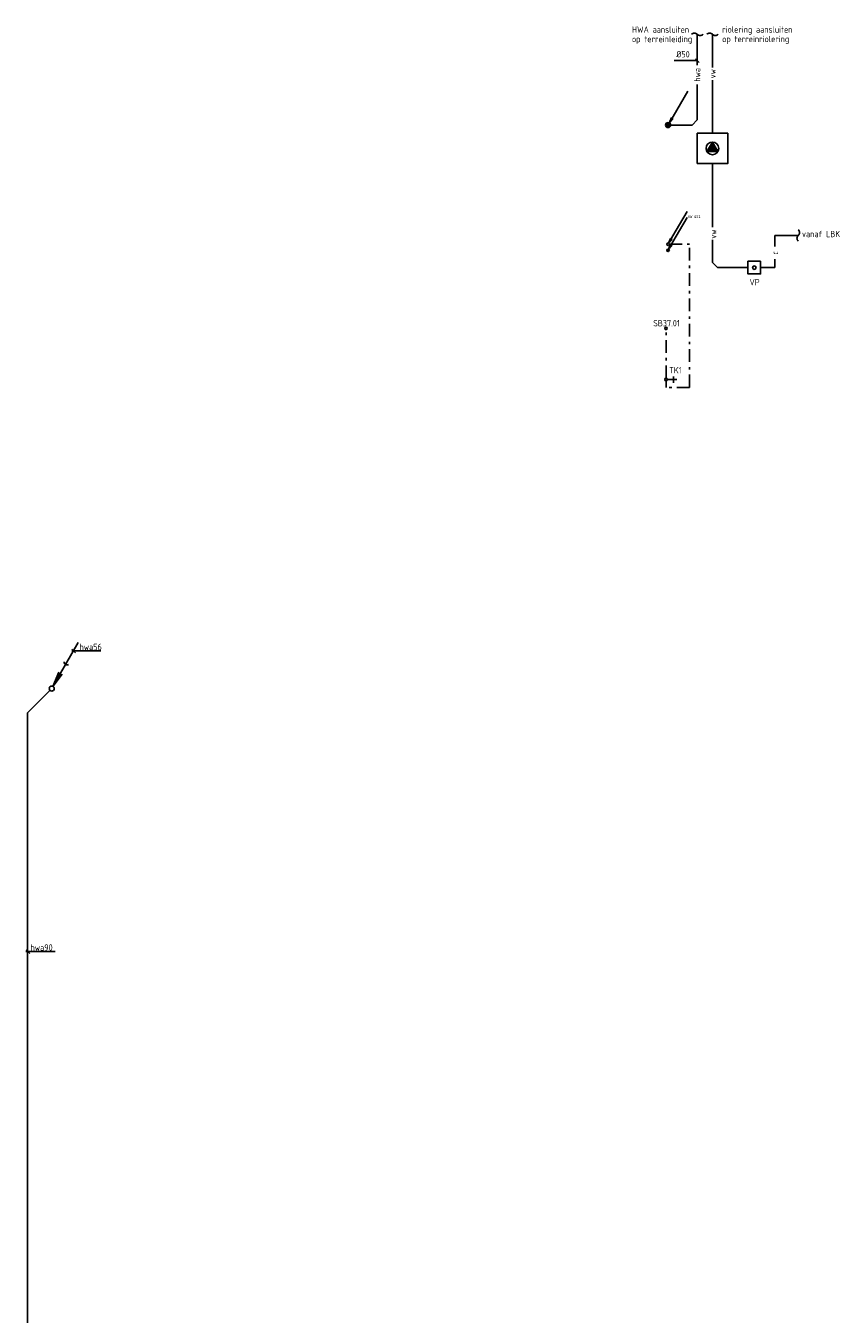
# Model space of a CAD drawing. Header units: millimetres. Extents: x -72565 to 37572, y -100 to 54284.
# Tile 23 of 32: x -22170 to -6076, y 27205 to 52608. Entities that reach past the tile are written whole.
import ezdxf
from ezdxf.enums import TextEntityAlignment as Align

# ---------------------------------------------------------------- set-up
doc = ezdxf.new("R2010")
doc.units = ezdxf.units.MM
doc.header["$LTSCALE"] = 50
doc.linetypes.add('2322109', pattern=[10, 5, -2, 1, -2])
for name, color, linetype in [('51', 6, 'Continuous'), ('51-LEIDING', 3, 'Continuous'), ('WL52----_PIJL', 2, 'Continuous'), ('WL521---_D', 112, 'Continuous'), ('WL5210--_HWA', 4, 'Continuous'), ('WL522---_PUT', 7, 'Continuous'), ('WL522---_RIOOL', 2, 'Continuous'), ('WL5230--_AFVAL', 4, 'Continuous'), ('WL524---_D', 192, 'Continuous'), ('WL53----_PIJL', 2, 'Continuous'), ('WL531---', 132, 'Continuous'), ('WL531---_SYMBOOL', 2, 'Continuous'), ('WL5340--_CONDENS', 3, 'Continuous'), ('WM520---_MATEN-B', 1, 'Continuous'), ('WT$1B---_OPSCHRIFT', 7, 'Continuous'), ('WT521---_CODE', 1, 'Continuous'), ('WT5210--_BIJSCHRIFT', 7, 'Continuous'), ('WT522---_BIJSCHRIFT', 7, 'Continuous'), ('WT5230--_BIJSCHRIFT', 7, 'Continuous'), ('WT531---_BIJSCHRIFT', 7, 'Continuous'), ('WT5340--_BIJSCHRIFT', 7, 'Continuous')]:
    doc.layers.add(name, color=color, linetype=linetype)
doc.styles.add('ISO', font='ISO.SHX')
doc.styles.add('MAATVOERING', font='ISO')
doc.styles.add('NORMAAL_STAAND', font='iso.shx')
doc.styles.add('SA-BEMATEN', font='iso.shx')
doc.styles.add('TABEL', font='monotxt.shx', dxfattribs={"width": 0.8})

# ---------------------------------------------------------------- blocks, each defined once
blk = doc.blocks.new('030')
at = {"layer": '51', "color": 1, "linetype": 'Continuous'}
for p in [(5.25, 9.09), (1.4, 3.22), (2.08, 2.82)]:
    blk.add_line(p, (0.25, 0.43), dxfattribs=at)
blk.add_circle((0, 0), 0.5, dxfattribs=at)
blk.add_arc((3.03, 5.25), 0.567, 178.0725, 301.9275, dxfattribs=at)
blk = doc.blocks.new('SS53TP06')
blk.add_circle((0, 0), 0.5)
blk = doc.blocks.new('SE53KR05')
for p, q in [((0, -161.68285), (0, 25.00715)), ((62.23, -99.4528), (-63.5, -99.4528))]:
    blk.add_line(p, q)
at = {"xscale": 50, "yscale": 50, "zscale": 50}
blk.add_blockref('SS53TP06', (0.5987, 50), dxfattribs=at)
blk = doc.blocks.new('SS52TP01')
blk.add_circle((0, 0), 0.5)
blk = doc.blocks.new('SE52PU08')
blk.add_lwpolyline([(125, 125), (125, -125), (-125, -125), (-125, 125)], close=True)
at = {"xscale": 70, "yscale": 70, "zscale": 70}
blk.add_blockref('SS52TP01', (0, 0), dxfattribs=at)
blk = doc.blocks.new('SS53AP06')
for points in [[(1.2446, -2.159), (4.9784, 0), (1.2446, 2.159)], [(1.4446, -1.812325), (4.578857, 0), (1.4446, 1.812325)], [(1.6446, -1.465651), (4.179314, 0), (1.6446, 1.465651)], [(1.8446, -1.118976), (3.779771, 0), (1.8446, 1.118976)], [(2.0446, -0.772302), (3.380228, 0), (2.0446, 0.772302)], [(2.2446, -0.425627), (2.980685, 0), (2.2446, 0.425627)], [(2.4446, -0.078953), (2.581142, 0), (2.4446, 0.078953)]]:
    blk.add_lwpolyline(points, close=True)
blk.add_circle((2.5, 0), 2.5)
blk = doc.blocks.new('MVLINE')
blk.add_line((35, -35), (-35, 35))
blk = doc.blocks.new('JINGJANG')
blk.add_hatch(color=256).paths.add_polyline_path([(0, 0.5, 0.414214), (-0.5, 0, 0.414214), (0, -0.5, -1), (0, 0, 1)])
blk.add_lwpolyline([(0, 0.5, -1), (0, 0, 1), (0, -0.5, 1)], format="xyb")
blk.add_circle((0, 0), 0.5)
blk = doc.blocks.new('SS52PY02')
for points in [[(7.747, 13.4112), (0.508, 0.8636), (1.8288, 2.3876), (1.1684, 2.7686), (0.508, 0.8636)], [(1.2446, 2.54), (0.7366, 1.397)], [(0.8636, 1.3462), (1.6002, 2.3368)]]:
    blk.add_lwpolyline(points)
blk.add_circle((0, 0), 1)
blk = doc.blocks.new('SS53PY01')
for p, q in [((7.4676, 12.954), (0.2286, 0.4064)), ((0.889, 2.3114), (0.2286, 0.4064)), ((0.2286, 0.4064), (1.5494, 1.9304)), ((0.9652, 2.0828), (0.4572, 0.9398)), ((0.5842, 0.889), (1.3208, 1.8796)), ((1.5494, 1.9304), (0.889, 2.3114))]:
    blk.add_line(p, q)
blk.add_circle((0, 0), 0.5)

msp = doc.modelspace()

# ---------------------------------------------------------------- linework, layer by layer
at = {"layer": '51-LEIDING', "color": 7}
for p, q in [((-21264, 40283), (-20687, 40283)), ((-21190, 40243), (-21260, 40314)), ((-22170, 34356), (-21593, 34356)), ((-22090, 34316), (-22161, 34387))]:
    msp.add_line(p, q, dxfattribs=at)
at = {"layer": 'WL521---_D'}
for p, q in [((-8934, 51828), (-8934, 52437)), ((-8934, 50750), (-8934, 51449)), ((-9481, 50650), (-9034, 50650)), ((-8934, 50750), (-9034, 50650)), ((-22134, 39065), (-21694, 39505)), ((-22134, 39065), (-22134, 24630))]:
    msp.add_line(p, q, dxfattribs=at)
at = {"layer": 'WL5210--_HWA', "color": 1}
for centre, start, end in [((-8991, 52387), 43.0557, 136.9443), ((-8877, 52493), 223.0557, 316.9443)]:
    msp.add_arc(centre, 77.7, start, end, dxfattribs=at)
at = {"layer": 'WL522---_PUT'}
msp.add_lwpolyline([(-8934, 49890), (-8334, 49890), (-8334, 50490), (-8934, 50490)], close=True, dxfattribs=at)
at = {"layer": 'WL5230--_AFVAL', "color": 1}
for centre, start, end in [((-8691, 52387), 43.0557, 136.9443), ((-8577, 52493), 223.0557, 316.9443)]:
    msp.add_arc(centre, 77.7, start, end, dxfattribs=at)
at = {"layer": 'WL524---_D'}
for p, q in [((-8634, 52440), (-8634, 51787)), ((-8634, 51537), (-8634, 50490)), ((-8634, 48638), (-8634, 49890)), ((-8634, 47940), (-8634, 48388)), ((-7402, 48473), (-6944, 48473)), ((-7402, 48254), (-7402, 48473)), ((-8634, 47940), (-8534, 47840)), ((-7934, 47840), (-8534, 47840)), ((-7684, 47840), (-7402, 47840)), ((-7402, 47840), (-7402, 48004))]:
    msp.add_line(p, q, dxfattribs=at)
at = {"layer": 'WL531---', "linetype": '2322109'}
for p, q in [((-9483, 48300), (-9085, 48300)), ((-9085, 45479), (-9085, 48300)), ((-9549, 45659), (-9549, 46616)), ((-9549, 45611), (-9549, 45479)), ((-9085, 45479), (-9549, 45479))]:
    msp.add_line(p, q, dxfattribs=at)
at = {"layer": 'WL5340--_CONDENS', "color": 1}
for centre, start, end in [((-6997, 48530), 313.0557, 46.9443), ((-6891, 48416), 133.0557, 226.9443)]:
    msp.add_arc(centre, 77.7, start, end, dxfattribs=at)
at = {"layer": 'WM520---_MATEN-B'}
msp.add_lwpolyline([(-8934, 51921), (-9052, 51921), (-9390, 51921)], dxfattribs=at)

# ---------------------------------------------------------------- block references
at = {"layer": 'WL52----_PIJL', "xscale": 50, "yscale": 50, "zscale": 50}
msp.add_blockref('SS52PY02', (-9509, 50650), dxfattribs=at)
at = {"layer": 'WL521---_D', "xscale": 100, "yscale": 100, "zscale": 100}
msp.add_blockref('030', (-21659, 39540), dxfattribs=at)
at = {"layer": 'WL522---_PUT'}
msp.add_blockref('SE52PU08', (-7809, 47840), dxfattribs=at)
at = {"layer": 'WL522---_RIOOL'}
for p, xscale, yscale, zscale in [((-9509, 50650), 56.40000000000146, 56.40000000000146, 56.40000000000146), ((-9509, 48180), 22.00000000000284, 22.00000000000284, 22.00000000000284)]:
    msp.add_blockref('JINGJANG', p, dxfattribs=dict(at, xscale=xscale, yscale=yscale, zscale=zscale))
at = {"layer": 'WL53----_PIJL', "xscale": 50, "yscale": 50, "zscale": 50}
msp.add_blockref('SS53PY01', (-9509, 48180), dxfattribs=at)
at = {"layer": 'WL531---', "linetype": '2322109', "xscale": 50, "yscale": 50, "zscale": 50}
for name, p in [('SS53PY01', (-9509, 48300)), ('SS53TP06', (-9549, 46641))]:
    msp.add_blockref(name, p, dxfattribs=at)
at = {"layer": 'WL531---', "linetype": '2322109', "rotation": 90}
msp.add_blockref('SE53KR05', (-9499, 45633), dxfattribs=at)
at = {"layer": 'WL531---_SYMBOOL', "xscale": 50, "yscale": 50, "zscale": 50, "rotation": 90}
msp.add_blockref('SS53AP06', (-8634, 50065), dxfattribs=at)
at = {"layer": 'WM520---_MATEN-B'}
msp.add_blockref('MVLINE', (-8934, 51921), dxfattribs=at)

# ---------------------------------------------------------------- texts
at = {"layer": '51-LEIDING', "color": 7, "style": 'ISO'}
for s, p in [('hwa56', (-21113, 40298)), ('hwa90', (-22078, 34371))]:
    msp.add_text(s, height=126, dxfattribs=at).set_placement(p)
at = {"layer": 'WL524---_D', "style": 'SA-BEMATEN'}
for s, p in [('vw', (-8634, 51662)), ('vw', (-8620, 48501)), ('c', (-7402, 48129))]:
    msp.add_text(s, height=125, rotation=90, dxfattribs=at).set_placement(p, align=Align.MIDDLE)
at = {"layer": 'WM520---_MATEN-B', "color": 2, "style": 'MAATVOERING'}
msp.add_text('%%c50', height=125, dxfattribs=at).set_placement((-9083, 51983), align=Align.RIGHT)
at = {"layer": 'WT$1B---_OPSCHRIFT', "color": 2, "style": 'TABEL', "width": 0.8}
msp.add_text('KW %%C22', height=52.7, dxfattribs=at).set_placement((-9113, 48842), align=Align.MIDDLE_LEFT)
at = {"layer": 'WT521---_CODE', "color": 2, "style": 'SA-BEMATEN'}
msp.add_text('hwa', height=125, rotation=90, dxfattribs=at).set_placement((-8934, 51640), align=Align.MIDDLE)
at = {"layer": 'WT5210--_BIJSCHRIFT', "color": 2, "style": 'NORMAAL_STAAND'}
for s, p in [('HWA aansluiten', (-10221, 52533)), ('op terreinleiding', (-10221, 52346))]:
    msp.add_text(s, height=125, dxfattribs=at).set_placement(p, align=Align.MIDDLE_LEFT)
at = {"layer": 'WT522---_BIJSCHRIFT', "color": 2, "style": 'NORMAAL_STAAND'}
msp.add_text('VP', height=125, dxfattribs=at).set_placement((-7904, 47552), align=Align.MIDDLE_LEFT)
at = {"layer": 'WT5230--_BIJSCHRIFT', "color": 2, "style": 'NORMAAL_STAAND'}
for s, p in [('riolering aansluiten', (-8443, 52534)), ('op terreinriolering', (-8443, 52347))]:
    msp.add_text(s, height=125, dxfattribs=at).set_placement(p, align=Align.MIDDLE_LEFT)
at = {"layer": 'WT531---_BIJSCHRIFT', "color": 2, "style": 'NORMAAL_STAAND'}
for s, p in [('SB37.01', (-9802, 46744)), ('TK1', (-9486, 45817))]:
    msp.add_text(s, height=125, dxfattribs=at).set_placement(p, align=Align.MIDDLE_LEFT)
at = {"layer": 'WT5340--_BIJSCHRIFT', "color": 2, "style": 'NORMAAL_STAAND'}
msp.add_text('vanaf LBK', height=125, dxfattribs=at).set_placement((-6869, 48502), align=Align.MIDDLE_LEFT)

doc.saveas('drawing.dxf')
